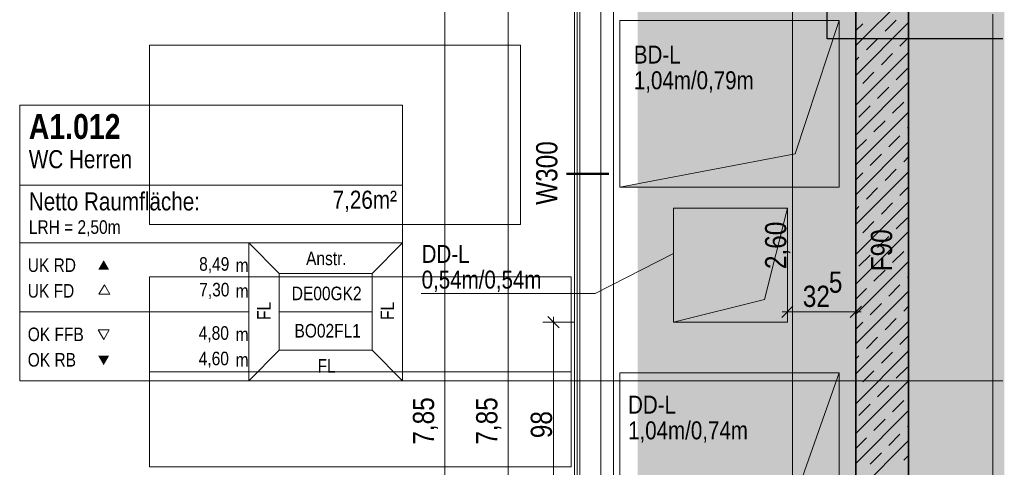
# Model space of a CAD drawing. Extents: x -620 to 300, y 62 to 1107.
# Tile 91 of 109: x -17 to 77, y 669 to 711. Entities that reach past the tile are written whole.
import ezdxf
from ezdxf.lldxf.tags import DXFTag

# ---------------------------------------------------------------- set-up
doc = ezdxf.new("R2010")
doc.units = 0
doc.layers.get('0').update_dxf_attribs({"lineweight": 35})
for name, color, linetype, lineweight, true_color in [('00 -Bauelemente -Dämmung innen', 7, 'Continuous', 9, 0xff7fe6), ('00 -Bauelemente -Gipskarton', 7, 'Continuous', 9, 0xff7fe6), ('30 -34 Innenwände- 1 tragend', 7, 'Continuous', 13, 0xdd0806), ('30 -34 Innenwände- 2 nichttragend', 7, 'Continuous', 18, 0xff7fe6), ('30 -35 Decken- 11 Bodendurchbruch', 7, 'Continuous', 15, 0x599559), ('30 -35 Decken- 11 Durchbruch', 5, 'Continuous', 15, 0x0000ff), ('60- 61 allgemeine Ausstattung- 1 Möbel', 7, 'Continuous', 9, 0x00cccc), ('70 -75 Raumstempel- 1 Raumstempel', 1, 'Continuous', 50, 0xff0000), ('70 -75 Raumstempel-2 Verweislinie', 1, 'Continuous', 9, 0xff0000), ('70 -76 Bemaßung- 2 Allgemein', 9, 'Continuous', 5, 0x808080), ('E_Leerrohr_Detailnummer', 1, 'Continuous', 25, 0xff0000), ('iwb_Layout BA_Markierung', 7, 'Continuous', 9, 0xbadcdc), ('iwb_Schraffur_ F90_feuerbestaendig', 1, 'Continuous', 13, 0xff0000)]:
    doc.layers.add(name, color=color, linetype=linetype, lineweight=lineweight, true_color=true_color)
doc.layers.add('70 -71 Achsen- 1 Gebäudeachsen', color=7, linetype='STRICHPUNKT2-A06G9G5P8I', lineweight=18)
doc.layers.add('70 -75 Raumstempel- 3 Wandstempel', color=7, linetype='Continuous', lineweight=50)
doc.styles.get("Standard").update_dxf_attribs({"font": 'ARIALN.TTF'})
tags = doc.linetypes.add('STRICHPUNKT2-A06G9G5P8I', pattern=[12.7, 6.35, -3.175, 0, -3.175]).pattern_tags.tags
tags[10:11] = [DXFTag(74, 4), DXFTag(75, 0), DXFTag(340, '0'), DXFTag(46, 0.0), DXFTag(50, 0.0), DXFTag(44, 0.0), DXFTag(45, 0.0)]
tags[8:9] = [DXFTag(74, 4), DXFTag(75, 0), DXFTag(340, '0'), DXFTag(46, 0.0), DXFTag(50, 0.0), DXFTag(44, 0.0), DXFTag(45, 0.0)]
tags[6:7] = [DXFTag(74, 4), DXFTag(75, 0), DXFTag(340, '0'), DXFTag(46, 0.0), DXFTag(50, 0.0), DXFTag(44, 0.0), DXFTag(45, 0.0)]
tags[4:5] = [DXFTag(74, 4), DXFTag(75, 0), DXFTag(340, '0'), DXFTag(46, 0.0), DXFTag(50, 0.0), DXFTag(44, 0.0), DXFTag(45, 0.0)]

# ---------------------------------------------------------------- blocks, each defined once
blk = doc.blocks.new('Polygon-A06G9G5J8I')
at = {"color": 0, "linetype": 'ByBlock', "lineweight": -2, "ltscale": 0.13}
blk.add_solid([(41.931, 78.088), (41.764, 1075.291), (76.601, 77.995), (76.601, 1075.291)], dxfattribs=at)
blk = doc.blocks.new('Referenz-A06G9G5R8I')
at = {"layer": '00 -Bauelemente -Dämmung innen', "color": 0, "linetype": 'Continuous', "ltscale": 0.13}
for p, q in [((36.322, 761.931), (36.322, 604.931)), ((38.322, 761.931), (38.322, 604.931))]:
    blk.add_line(p, q, dxfattribs=at)
at = {"layer": '00 -Bauelemente -Gipskarton', "color": 0, "linetype": 'Continuous', "ltscale": 0.13}
for p, q in [((35.822, 761.931), (35.822, 604.931)), ((36.072, 761.931), (36.072, 604.931)), ((36.322, 761.931), (36.322, 604.931))]:
    blk.add_line(p, q, dxfattribs=at)
at = {"layer": '30 -34 Innenwände- 1 tragend', "color": 0, "linetype": 'Continuous', "ltscale": 0.13}
for p, q in [((62.522, 720.931), (62.522, 604.931)), ((67.522, 715.931), (67.522, 663.931))]:
    blk.add_line(p, q, dxfattribs=at)
at = {"layer": '30 -34 Innenwände- 1 tragend', "color": 0, "lineweight": 35}
for p, q in [((62.522, 720.931), (62.522, 604.931)), ((67.522, 715.931), (67.522, 598.431))]:
    blk.add_line(p, q, dxfattribs=at)
at = {"layer": '30 -34 Innenwände- 1 tragend', "color": 0, "lineweight": 9}
for p, q in [((62.522, 708.957), (67.522, 713.957)), ((62.522, 708.957), (67.522, 713.957)), ((62.522, 706.128), (67.522, 711.128)), ((62.522, 706.128), (67.522, 711.128)), ((62.522, 710.371), (63.17, 711.019)), ((62.522, 710.371), (63.17, 711.019)), ((65.291, 710.312), (66.352, 711.372)), ((65.291, 710.312), (66.352, 711.372)), ((63.523, 708.544), (64.584, 709.605)), ((63.523, 708.544), (64.584, 709.605)), ((66.705, 708.898), (67.522, 709.714)), ((66.705, 708.898), (67.522, 709.714)), ((62.522, 703.3), (67.522, 708.3)), ((62.522, 703.3), (67.522, 708.3)), ((64.938, 707.13), (65.998, 708.19)), ((64.938, 707.13), (65.998, 708.19)), ((62.522, 707.542), (62.816, 707.837)), ((62.522, 707.542), (62.816, 707.837)), ((63.17, 705.362), (64.23, 706.423)), ((63.17, 705.362), (64.23, 706.423)), ((66.352, 705.716), (67.412, 706.776)), ((66.352, 705.716), (67.412, 706.776)), ((62.522, 700.471), (67.522, 705.471)), ((62.522, 700.471), (67.522, 705.471)), ((64.584, 703.948), (65.645, 705.008)), ((64.584, 703.948), (65.645, 705.008)), ((65.998, 702.534), (67.059, 703.594)), ((65.998, 702.534), (67.059, 703.594)), ((62.522, 697.643), (67.522, 702.643)), ((62.522, 697.643), (67.522, 702.643)), ((62.816, 702.18), (63.877, 703.241)), ((62.816, 702.18), (63.877, 703.241)), ((64.23, 700.766), (65.291, 701.826)), ((64.23, 700.766), (65.291, 701.826)), ((67.412, 701.119), (67.522, 701.229)), ((67.412, 701.119), (67.522, 701.229)), ((62.522, 699.057), (63.523, 700.059)), ((62.522, 699.057), (63.523, 700.059)), ((62.522, 694.815), (67.522, 699.815)), ((62.522, 694.815), (67.522, 699.815)), ((65.645, 699.352), (66.705, 700.412)), ((65.645, 699.352), (66.705, 700.412)), ((63.877, 697.584), (64.938, 698.645)), ((63.877, 697.584), (64.938, 698.645)), ((67.059, 697.937), (67.522, 698.4)), ((67.059, 697.937), (67.522, 698.4)), ((62.522, 691.986), (67.522, 696.986)), ((62.522, 691.986), (67.522, 696.986)), ((62.522, 696.229), (63.17, 696.877)), ((62.522, 696.229), (63.17, 696.877)), ((65.291, 696.17), (66.352, 697.23)), ((65.291, 696.17), (66.352, 697.23)), ((63.523, 694.402), (64.584, 695.463)), ((63.523, 694.402), (64.584, 695.463)), ((66.705, 694.755), (67.522, 695.572)), ((66.705, 694.755), (67.522, 695.572)), ((62.522, 689.158), (67.522, 694.158)), ((62.522, 689.158), (67.522, 694.158)), ((64.938, 692.988), (65.998, 694.048)), ((64.938, 692.988), (65.998, 694.048)), ((62.522, 693.4), (62.816, 693.695)), ((62.522, 693.4), (62.816, 693.695)), ((63.17, 691.22), (64.23, 692.281)), ((63.17, 691.22), (64.23, 692.281)), ((66.352, 691.573), (67.412, 692.634)), ((66.352, 691.573), (67.412, 692.634)), ((62.522, 686.329), (67.522, 691.329)), ((62.522, 686.329), (67.522, 691.329)), ((64.584, 689.806), (65.645, 690.866)), ((64.584, 689.806), (65.645, 690.866)), ((65.998, 688.391), (67.059, 689.452)), ((65.998, 688.391), (67.059, 689.452)), ((62.522, 683.501), (67.522, 688.501)), ((62.522, 683.501), (67.522, 688.501)), ((62.816, 688.038), (63.877, 689.099)), ((62.816, 688.038), (63.877, 689.099)), ((64.23, 686.624), (65.291, 687.684)), ((64.23, 686.624), (65.291, 687.684)), ((67.412, 686.977), (67.522, 687.087)), ((67.412, 686.977), (67.522, 687.087)), ((62.522, 684.915), (63.523, 685.917)), ((62.522, 684.915), (63.523, 685.917)), ((62.522, 680.672), (67.522, 685.672)), ((62.522, 680.672), (67.522, 685.672)), ((65.645, 685.209), (66.705, 686.27)), ((65.645, 685.209), (66.705, 686.27)), ((63.877, 683.442), (64.938, 684.502)), ((63.877, 683.442), (64.938, 684.502)), ((67.059, 683.795), (67.522, 684.258)), ((67.059, 683.795), (67.522, 684.258)), ((62.522, 677.844), (67.522, 682.844)), ((62.522, 677.844), (67.522, 682.844)), ((65.291, 682.028), (66.352, 683.088)), ((65.291, 682.028), (66.352, 683.088)), ((62.522, 682.087), (63.17, 682.735)), ((62.522, 682.087), (63.17, 682.735)), ((63.523, 680.26), (64.584, 681.32)), ((63.523, 680.26), (64.584, 681.32)), ((66.705, 680.613), (67.522, 681.43)), ((66.705, 680.613), (67.522, 681.43)), ((62.522, 675.016), (67.522, 680.016)), ((62.522, 675.016), (67.522, 680.016)), ((62.522, 679.258), (62.816, 679.553)), ((62.522, 679.258), (62.816, 679.553)), ((64.938, 678.846), (65.998, 679.906)), ((64.938, 678.846), (65.998, 679.906)), ((63.17, 677.078), (64.23, 678.138)), ((63.17, 677.078), (64.23, 678.138)), ((66.352, 677.431), (67.412, 678.492)), ((66.352, 677.431), (67.412, 678.492)), ((62.522, 672.187), (67.522, 677.187)), ((62.522, 672.187), (67.522, 677.187)), ((64.584, 675.664), (65.645, 676.724)), ((64.584, 675.664), (65.645, 676.724)), ((65.998, 674.249), (67.059, 675.31)), ((65.998, 674.249), (67.059, 675.31)), ((62.816, 673.896), (63.877, 674.956)), ((62.816, 673.896), (63.877, 674.956)), ((62.522, 669.359), (67.522, 674.359)), ((62.522, 669.359), (67.522, 674.359)), ((64.23, 672.482), (65.291, 673.542)), ((64.23, 672.482), (65.291, 673.542)), ((67.412, 672.835), (67.522, 672.944)), ((67.412, 672.835), (67.522, 672.944)), ((62.522, 670.773), (63.523, 671.774)), ((62.522, 670.773), (63.523, 671.774)), ((65.645, 671.067), (66.705, 672.128)), ((65.645, 671.067), (66.705, 672.128)), ((62.522, 666.53), (67.522, 671.53)), ((62.522, 666.53), (67.522, 671.53)), ((63.877, 669.3), (64.938, 670.36)), ((63.877, 669.3), (64.938, 670.36)), ((67.059, 669.653), (67.522, 670.116)), ((67.059, 669.653), (67.522, 670.116))]:
    blk.add_line(p, q, dxfattribs=at)
at = {"layer": '30 -34 Innenwände- 2 nichttragend', "color": 0, "linetype": 'Continuous', "ltscale": 0.18}
for p, q in [((35.822, 761.931), (35.822, 604.931)), ((38.322, 761.931), (38.322, 604.931))]:
    blk.add_line(p, q, dxfattribs=at)
at = {"layer": '30 -35 Decken- 11 Bodendurchbruch', "color": 0, "linetype": 'Continuous', "ltscale": 0.15}
for p, q in [((40.122, 695.531), (40.122, 711.331)), ((40.122, 711.331), (60.922, 711.331)), ((60.922, 711.331), (56.762, 698.691)), ((60.922, 711.331), (56.762, 698.691)), ((60.922, 695.531), (60.922, 711.331)), ((56.762, 698.691), (40.122, 695.531)), ((56.762, 698.691), (40.122, 695.531)), ((40.122, 695.531), (60.922, 695.531))]:
    blk.add_line(p, q, dxfattribs=at)
at = {"layer": '30 -35 Decken- 11 Bodendurchbruch', "color": 0, "lineweight": 0}
for points in [[(60.922, 695.531), (56.762, 698.691), (60.922, 711.331)], [(56.762, 695.531), (40.122, 695.531), (56.762, 698.691)], [(56.762, 695.531), (56.762, 698.691), (60.922, 695.531)]]:
    blk.add_solid(points, dxfattribs=at)
at = {"layer": '30 -35 Decken- 11 Durchbruch', "color": 0, "linetype": 'Continuous', "ltscale": 0.15}
for p, q in [((45.222, 682.731), (45.222, 693.531)), ((45.222, 693.531), (56.022, 693.531)), ((56.022, 693.531), (53.862, 684.891)), ((56.022, 693.531), (53.862, 684.891)), ((56.022, 682.731), (56.022, 693.531)), ((37.797, 685.472), (45.144, 689.21)), ((21.268, 685.472), (37.797, 685.472)), ((53.862, 684.891), (45.222, 682.731)), ((53.862, 684.891), (45.222, 682.731)), ((45.222, 682.731), (56.022, 682.731)), ((40.122, 663.131), (40.122, 677.931)), ((40.122, 677.931), (60.922, 677.931)), ((60.922, 677.931), (56.762, 666.091)), ((60.922, 677.931), (56.762, 666.091)), ((60.922, 663.131), (60.922, 677.931))]:
    blk.add_line(p, q, dxfattribs=at)
at = {"layer": '30 -35 Decken- 11 Durchbruch', "color": 0, "lineweight": 0}
for points in [[(56.022, 682.731), (53.862, 684.891), (56.022, 693.531)], [(53.862, 682.731), (45.222, 682.731), (53.862, 684.891)], [(53.862, 682.731), (53.862, 684.891), (56.022, 682.731)], [(60.922, 663.131), (56.762, 666.091), (60.922, 677.931)]]:
    blk.add_solid(points, dxfattribs=at)
at = {"layer": '60- 61 allgemeine Ausstattung- 1 Möbel', "color": 0, "linetype": 'Continuous', "ltscale": 0.13}
for p, q in [((75.522, 667.931), (75.522, 711.931)), ((-4.478, 708.981), (30.702, 708.981)), ((-4.478, 691.981), (-4.478, 708.981)), ((30.702, 708.981), (30.702, 691.981)), ((30.702, 691.981), (-4.478, 691.981)), ((-4.478, 687.031), (35.522, 687.031)), ((-4.478, 678.031), (-4.478, 687.031)), ((35.522, 687.031), (35.522, 678.031)), ((35.522, 678.031), (-4.478, 678.031)), ((-4.478, 678.031), (35.522, 678.031)), ((-4.478, 669.031), (-4.478, 678.031)), ((35.522, 678.031), (35.522, 669.031)), ((35.522, 669.031), (-4.478, 669.031))]:
    blk.add_line(p, q, dxfattribs=at)
at = {"layer": '70 -71 Achsen- 1 Gebäudeachsen', "color": 0, "linetype": 'STRICHPUNKT2-A06G9G5P8I', "ltscale": 0.18}
blk.add_line((39.522, 1075.871), (39.522, 76.431), dxfattribs=at)
at = {"layer": '70 -75 Raumstempel- 1 Raumstempel', "color": 0, "lineweight": 9}
for p, q in [((-16.802, 703.318), (-16.802, 677.179)), ((19.522, 703.318), (-16.802, 703.318)), ((19.522, 677.179), (19.522, 703.318)), ((19.522, 695.723), (-16.802, 695.723)), ((-16.802, 690.248), (4.927, 690.248)), ((7.81, 687.351), (4.927, 690.248)), ((19.522, 690.248), (4.927, 690.248)), ((4.927, 690.248), (4.927, 677.179)), ((16.638, 687.351), (19.522, 690.248)), ((7.81, 680.076), (7.81, 687.351)), ((7.81, 687.351), (16.638, 687.351)), ((16.638, 680.076), (16.638, 687.351)), ((-8.765, 686.288), (-9.288, 685.382)), ((-8.242, 685.382), (-8.765, 686.288)), ((-9.288, 685.382), (-8.242, 685.382)), ((-16.802, 683.714), (4.927, 683.714)), ((16.638, 683.714), (7.81, 683.714)), ((-8.836, 681.109), (-9.36, 682.015)), ((-9.36, 682.015), (-8.313, 682.015)), ((-8.313, 682.015), (-8.836, 681.109)), ((7.81, 680.076), (4.927, 677.179)), ((7.81, 680.076), (16.638, 680.076)), ((16.638, 680.076), (19.522, 677.179)), ((19.522, 677.179), (-16.802, 677.179))]:
    blk.add_line(p, q, dxfattribs=at)
at = {"layer": '70 -75 Raumstempel- 1 Raumstempel', "color": 0, "lineweight": 0}
for points in [[(-8.313, 687.703), (-8.836, 688.61), (-9.36, 687.703)], [(-8.313, 679.573), (-8.836, 678.667), (-9.36, 679.573)]]:
    blk.add_solid(points, dxfattribs=at)
at = {"layer": '70 -75 Raumstempel- 3 Wandstempel', "color": 0, "linetype": 'Continuous', "ltscale": 0.5}
blk.add_line((35.072, 696.803), (39.072, 696.803), dxfattribs=at)
at = {"layer": '70 -75 Raumstempel-2 Verweislinie', "color": 0, "linetype": 'Continuous', "ltscale": 0.13}
blk.add_line((19.522, 677.179), (76.472, 677.179), dxfattribs=at)
at = {"layer": '70 -75 Raumstempel-2 Verweislinie', "color": 0}
blk.add_line((19.522, 677.179), (76.472, 677.179), dxfattribs=at)
at = {"layer": '70 -76 Bemaßung- 2 Allgemein', "color": 0, "linetype": 'Continuous', "ltscale": 0.13}
for p, q in [((23.522, 605.992), (23.522, 760.871)), ((29.522, 605.992), (29.522, 760.871)), ((56.522, 714.871), (56.522, 664.992)), ((62.522, 685.711), (62.522, 682.711)), ((55.491, 683.181), (56.552, 684.242)), ((63.052, 684.242), (61.991, 683.181)), ((33.299, 683.262), (34.36, 682.201)), ((33.829, 683.231), (33.829, 681.671)), ((55.522, 683.711), (57.082, 683.711)), ((61.461, 683.711), (57.082, 683.711)), ((63.022, 683.711), (61.461, 683.711)), ((35.829, 682.731), (32.829, 682.731)), ((56.022, 682.705), (56.022, 682.711)), ((33.829, 664.192), (33.829, 681.671))]:
    blk.add_line(p, q, dxfattribs=at)
at = {"layer": '30 -35 Decken- 11 Bodendurchbruch', "color": 0, "linetype": 'Continuous', "ltscale": 0.15, "char_height": 1.7, "attachment_point": 1}
for s, insert in [('{\\fArial Narrow;BD-L}', (41.459, 708.949)), ('{\\fArial Narrow;1,04m/0,79m}', (41.459, 706.514))]:
    blk.add_mtext(s, dxfattribs=dict(at, insert=insert))
at = {"layer": '30 -35 Decken- 11 Durchbruch', "color": 0, "linetype": 'Continuous', "ltscale": 0.15, "char_height": 1.7, "attachment_point": 1}
for s, insert in [('{\\fArial Narrow;DD-L}', (21.328, 690.058)), ('{\\fArial Narrow;0,54m/0,54m}', (21.328, 687.622)), ('{\\fArial Narrow;DD-L}', (40.912, 675.773)), ('{\\fArial Narrow;1,04m/0,74m}', (40.912, 673.338))]:
    blk.add_mtext(s, dxfattribs=dict(at, insert=insert))
at = {"layer": '70 -75 Raumstempel- 1 Raumstempel', "color": 0, "linetype": 'Continuous', "ltscale": 0.5, "attachment_point": 1}
for s, insert, char_height, rotation in [('{\\fArial Narrow|b1|i0;A1.012}', (-15.935, 702.461), 2.3536, 0), ('{\\fArial Narrow;WC Herren}', (-15.935, 699.041), 1.71171, 0), ('{\\fArial Narrow;Netto Raumfläche:}', (-15.935, 695.044), 1.71171, 0), ('{\\fArial Narrow;7,26m²}', (12.881, 695.198), 1.71171, 0), ('{\\fArial Narrow;LRH = 2,50m}', (-15.935, 692.395), 1.28378, 0), ('{\\fArial Narrow;Anstr.}', (10.366, 689.426), 1.28378, 0), ('{\\fArial Narrow;UK RD}', (-16.037, 688.783), 1.28378, 0), ('{\\fArial Narrow;8,49}', (0.223, 688.899), 1.28378, 0), ('{\\fArial Narrow;m}', (3.683, 688.773), 1.28378, 0), ('{\\fArial Narrow;UK FD}', (-16.037, 686.35), 1.28378, 0), ('{\\fArial Narrow;7,30}', (0.233, 686.465), 1.28378, 0), ('{\\fArial Narrow;m}', (3.683, 686.339), 1.28378, 0), ('{\\fArial Narrow;DE00GK2}', (9.009, 686.106), 1.28378, 0), ('{\\fArial Narrow;FL}', (5.724, 682.945), 1.28378, 90), ('{\\fArial Narrow;FL}', (17.436, 682.945), 1.28378, 90), ('{\\fArial Narrow;OK FFB}', (-16.037, 682.23), 1.28378, 0), ('{\\fArial Narrow;4,80}', (0.182, 682.356), 1.28378, 0), ('{\\fArial Narrow;m}', (3.683, 682.23), 1.28378, 0), ('{\\fArial Narrow;BO02FL1}', (9.268, 682.57), 1.28378, 0), ('{\\fArial Narrow;OK RB}', (-16.037, 679.816), 1.28378, 0), ('{\\fArial Narrow;4,60}', (0.182, 679.942), 1.28378, 0), ('{\\fArial Narrow;m}', (3.683, 679.816), 1.28378, 0), ('{\\fArial Narrow;FL}', (11.456, 679.247), 1.28378, 0)]:
    blk.add_mtext(s, dxfattribs=dict(at, insert=insert, char_height=char_height, rotation=rotation))
at = {"layer": '70 -75 Raumstempel- 3 Wandstempel', "color": 0, "linetype": 'Continuous', "ltscale": 0.5, "char_height": 2.01377, "attachment_point": 1, "rotation": 90}
for s, insert in [('{\\fArial Narrow;W300}', (32.189, 693.861)), ('{\\fArial Narrow;F90}', (63.943, 687.565))]:
    blk.add_mtext(s, dxfattribs=dict(at, insert=insert))
at = {"layer": '70 -76 Bemaßung- 2 Allgemein', "color": 0, "linetype": 'Continuous', "ltscale": 0.13, "char_height": 2.01377, "attachment_point": 1, "rotation": 90}
for s, insert in [('{\\fArial Narrow;2,60}', (53.906, 687.773)), ('{\\fArial Narrow;7,85}', (20.496, 671.132)), ('{\\fArial Narrow;7,85}', (26.496, 671.132)), ('{\\fArial Narrow;98}', (31.678, 671.747))]:
    blk.add_mtext(s, dxfattribs=dict(at, insert=insert))
at = {"layer": '70 -76 Bemaßung- 2 Allgemein', "color": 0, "linetype": 'Continuous', "ltscale": 0.13, "char_height": 2.01377, "attachment_point": 1}
for s, insert in [('{\\fArial Narrow;5}', (59.962, 687.54)), ('{\\fArial Narrow;32}', (57.488, 686.197))]:
    blk.add_mtext(s, dxfattribs=dict(at, insert=insert))
blk = doc.blocks.new('Referenz-A06G9G5T8I')
at = {"layer": 'iwb_Schraffur_ F90_feuerbestaendig', "linetype": 'Continuous', "ltscale": 0.13}
for points in [[(62.524, 604.931), (67.524, 768.431), (67.524, 663.931)], [(62.524, 761.931), (67.524, 768.431), (62.524, 604.931)], [(67.524, 768.431), (67.524, 663.931), (67.524, 720.931)], [(67.524, 663.931), (67.524, 720.931), (67.524, 715.931)]]:
    blk.add_solid(points, dxfattribs=at)
blk = doc.blocks.new('Polygon-A06G9G8H8I')
at = {"color": 0, "linetype": 'ByBlock', "lineweight": -2, "ltscale": 0.25}
for p, q in [((59.796, 709.598), (59.796, 733.32)), ((59.796, 733.32), (76.472, 733.32)), ((76.472, 709.598), (59.796, 709.598))]:
    blk.add_line(p, q, dxfattribs=at)

msp = doc.modelspace()

# ---------------------------------------------------------------- block references
at = {"color": 8, "lineweight": 25, "ltscale": 0.25, "true_color": 0x808080}
for name in ['Referenz-A06G9G5R8I', 'Referenz-A06G9G5T8I']:
    msp.add_blockref(name, (0, 0), dxfattribs=at)
at = {"layer": 'E_Leerrohr_Detailnummer', "ltscale": 0.25}
msp.add_blockref('Polygon-A06G9G8H8I', (0, 0), dxfattribs=at)
at = {"layer": 'iwb_Layout BA_Markierung', "ltscale": 0.13}
msp.add_blockref('Polygon-A06G9G5J8I', (0, 0), dxfattribs=at)

doc.saveas('drawing.dxf')
